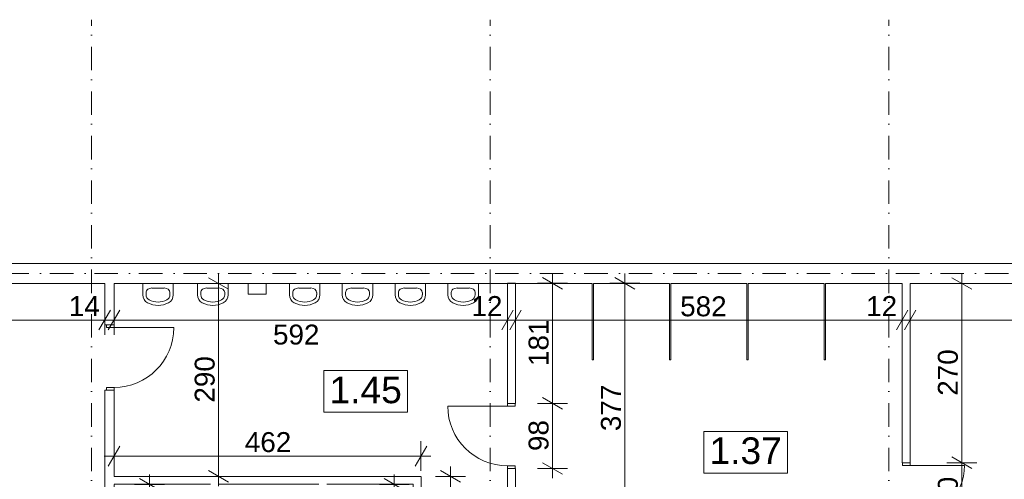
# Model space of a CAD drawing. Extents: x -283435 to 14216, y -77540 to 30522.
# Tile 97 of 177: x -129287 to -114463, y -63759 to -56843. Entities that reach past the tile are written whole.
import ezdxf

# ---------------------------------------------------------------- set-up
doc = ezdxf.new("R2010")
doc.units = 0
doc.header["$MEASUREMENT"] = 0
doc.linetypes.add('Kropki i Kreski', pattern=[670.277762, 352.777767, -176.388884, 0, -141.111112])
for name, color, linetype in [('Drzwi ArchiCAD', 7, 'Continuous'), ('SANITARNE', 7, 'Continuous'), ('WYMIARY', 7, 'Continuous'), ('ŚCIANY', 7, 'Continuous')]:
    doc.layers.add(name, color=color, linetype=linetype)
for name, color, linetype, lineweight in [('Drzwi ArchiCAD_Nr_Pióra__3', 3, 'Continuous', 18), ('Drzwi ArchiCAD_Nr_Pióra__7', 7, 'Continuous', 18), ('OPISY_Nr_Pióra__65', 65, 'Continuous', 18), ('OPISY_Nr_Pióra__86', 86, 'Continuous', 18), ('OSIE_Nr_Pióra__5', 5, 'Continuous', 18), ('OSIE_Nr_Pióra__7', 7, 'Continuous', 18), ('SANITARNE_Nr_Pióra__6', 6, 'Continuous', 9), ('WYMIARY_Nr_Pióra__4', 4, 'Continuous', 18), ('WYMIARY_Nr_Pióra__5', 5, 'Continuous', 18), ('ŚCIANY_Nr_Pióra__7', 7, 'Continuous', 18)]:
    doc.layers.add(name, color=color, linetype=linetype, lineweight=lineweight)
doc.styles.add('GENERATED_STYLE_1', font='arial.ttf')
doc.styles.add('GENERATED_STYLE_2', font='txt')
doc.dimstyles.new('GENERATED_STYLE__1', dxfattribs={"dimtxt": 300, "dimasz": 228, "dimexe": 0.18, "dimexo": 0, "dimgap": 0.09, "dimtad": 1, "dimdec": 0, "dimlfac": 0.1, "dimzin": 0, "dimdsep": 46, "dimtxsty": 'GENERATED_STYLE_2', "dimblk": 'ARROWHEAD_2', "dimblk1": 'ARROWHEAD_2', "dimblk2": 'ARROWHEAD_2', "dimcen": 0.09, "dimclrd": 256, "dimclre": 256, "dimclrt": 256, "dimazin": 0, "dimtfac": 1, "dimtdec": 4, "dimtmove": 0, "dimatfit": 3, "dimfxl": 1, "dimtolj": 1, "dimtzin": 0, "dimarcsym": 0})
doc.dimstyles.new('GENERATED_STYLE__2', dxfattribs={"dimtxt": 300, "dimasz": 228, "dimexe": 0.18, "dimexo": 0, "dimgap": 0.09, "dimtad": 1, "dimtih": 1, "dimtoh": 1, "dimdec": 0, "dimlfac": 0.1, "dimzin": 0, "dimdsep": 46, "dimtxsty": 'GENERATED_STYLE_2', "dimblk": 'ARROWHEAD_2', "dimblk1": 'ARROWHEAD_2', "dimblk2": 'ARROWHEAD_2', "dimcen": 0.09, "dimclrd": 256, "dimclre": 256, "dimclrt": 256, "dimazin": 0, "dimtfac": 1, "dimtdec": 4, "dimtmove": 0, "dimatfit": 3, "dimfxl": 1, "dimtolj": 1, "dimtzin": 0, "dimarcsym": 0})
doc.dimstyles.new('GENERATED_STYLE__3', dxfattribs={"dimtxt": 300, "dimasz": 228, "dimexe": 0.18, "dimexo": 0, "dimgap": 0.09, "dimtad": 1, "dimtih": 1, "dimtoh": 1, "dimdec": 0, "dimlfac": 0.1, "dimzin": 0, "dimdsep": 46, "dimtxsty": 'GENERATED_STYLE_2', "dimblk": 'ARROWHEAD_2', "dimblk1": 'ARROWHEAD_2', "dimblk2": 'ARROWHEAD_2', "dimcen": 0.09, "dimclrd": 256, "dimclre": 256, "dimclrt": 256, "dimazin": 0, "dimtfac": 1, "dimtdec": 4, "dimtmove": 2, "dimatfit": 3, "dimfxl": 1, "dimtolj": 1, "dimtzin": 0, "dimarcsym": 0})
doc.dimstyles.new('GENERATED_STYLE__4', dxfattribs={"dimtxt": 300, "dimasz": 228, "dimexe": 0.18, "dimexo": 0, "dimgap": 0.09, "dimtad": 1, "dimdec": 0, "dimlfac": 0.1, "dimzin": 0, "dimdsep": 46, "dimtxsty": 'GENERATED_STYLE_2', "dimblk": 'ARROWHEAD_2', "dimblk1": 'ARROWHEAD_2', "dimblk2": 'ARROWHEAD_2', "dimcen": 0.09, "dimclrd": 256, "dimclre": 256, "dimclrt": 256, "dimazin": 0, "dimtfac": 1, "dimtdec": 4, "dimtmove": 2, "dimatfit": 3, "dimfxl": 1, "dimtolj": 1, "dimtzin": 0, "dimarcsym": 0})

# ---------------------------------------------------------------- blocks, each defined once
blk = doc.blocks.new('D1 Drzwi proste 12_65')
at = {"layer": 'Drzwi ArchiCAD_Nr_Pióra__3', "linetype": 'Continuous'}
for p, q in [((410, 0), (410, 820)), ((-410, 0), (-450, 0)), ((-450, 0), (-450, -115)), ((-410, -115), (-410, 0)), ((450, 0), (410, 0)), ((410, 0), (410, -115)), ((450, -115), (450, 0)), ((-450, -115), (-410, -115)), ((410, -115), (450, -115))]:
    blk.add_line(p, q, dxfattribs=at)
blk.add_arc((410, 0), 820, 90, 180, dxfattribs=at)
at = {"layer": 'Drzwi ArchiCAD_Nr_Pióra__7', "linetype": 'Continuous'}
for p, q in [((-450, 0), (-450, -115)), ((450, 0), (450, -115))]:
    blk.add_line(p, q, dxfattribs=at)
blk = doc.blocks.new('Ściana_213', base_point=(-115881, -60663))
at = {"layer": 'ŚCIANY_Nr_Pióra__7', "linetype": 'Continuous'}
for p, q in [((-116001, -60813), (-116001, -63509)), ((-115881, -63509), (-115881, -60813)), ((-115996, -63509), (-116001, -63509)), ((-115881, -63509), (-115996, -63509)), ((-115996, -64409), (-116001, -64409)), ((-116001, -64409), (-116001, -66476)), ((-115881, -64409), (-115996, -64409)), ((-115881, -66596), (-115881, -64409))]:
    blk.add_line(p, q, dxfattribs=at)
at = {"layer": 'Drzwi ArchiCAD', "linetype": 'Continuous', "xscale": -1, "rotation": 270}
blk.add_blockref('D1 Drzwi proste 12_65', (-115881, -63959), dxfattribs=at)
blk = doc.blocks.new('D1 Drzwi proste 12_67')
at = {"layer": 'Drzwi ArchiCAD_Nr_Pióra__3', "linetype": 'Continuous'}
for p, q in [((450, 0), (450, 900)), ((-450, 0), (-490, 0)), ((-490, 0), (-490, -115)), ((-450, -115), (-450, 0)), ((490, 0), (450, 0)), ((450, 0), (450, -115)), ((490, -115), (490, 0)), ((-490, -115), (-450, -115)), ((450, -115), (490, -115))]:
    blk.add_line(p, q, dxfattribs=at)
blk.add_arc((450, 0), 900, 90, 180, dxfattribs=at)
at = {"layer": 'Drzwi ArchiCAD_Nr_Pióra__7', "linetype": 'Continuous'}
for p, q in [((-490, 0), (-490, -115)), ((490, 0), (490, -115))]:
    blk.add_line(p, q, dxfattribs=at)
blk = doc.blocks.new('Ściana_215', base_point=(-121943, -66596))
at = {"layer": 'ŚCIANY_Nr_Pióra__7', "linetype": 'Continuous'}
for p, q in [((-121823, -60809), (-121943, -60809)), ((-121943, -60809), (-121943, -62616)), ((-121823, -62616), (-121823, -60809)), ((-121943, -62616), (-121828, -62616)), ((-121828, -62616), (-121823, -62616)), ((-121943, -63596), (-121828, -63596)), ((-121943, -63596), (-121943, -64728)), ((-121828, -63596), (-121823, -63596)), ((-121823, -64575), (-121823, -63596)), ((-121823, -66476), (-121823, -64715)), ((-121943, -64848), (-121943, -66596))]:
    blk.add_line(p, q, dxfattribs=at)
at = {"layer": 'Drzwi ArchiCAD', "linetype": 'Continuous', "rotation": 90}
blk.add_blockref('D1 Drzwi proste 12_67', (-121943, -63106), dxfattribs=at)
blk = doc.blocks.new('D1 Drzwi proste 12_71')
at = {"layer": 'Drzwi ArchiCAD_Nr_Pióra__3', "linetype": 'Continuous'}
for p, q in [((450, 0), (450, 900)), ((-450, 0), (-490, 0)), ((-490, 0), (-490, -115)), ((-450, -115), (-450, 0)), ((490, 0), (450, 0)), ((450, 0), (450, -115)), ((490, -115), (490, 0)), ((-490, -115), (-450, -115)), ((450, -115), (490, -115))]:
    blk.add_line(p, q, dxfattribs=at)
blk.add_arc((450, 0), 900, 90, 180, dxfattribs=at)
at = {"layer": 'Drzwi ArchiCAD_Nr_Pióra__7', "linetype": 'Continuous'}
for p, q in [((-490, 0), (-490, -115)), ((490, 0), (490, -115))]:
    blk.add_line(p, q, dxfattribs=at)
blk = doc.blocks.new('D1 Drzwi proste 12_72')
at = {"layer": 'Drzwi ArchiCAD_Nr_Pióra__3', "linetype": 'Continuous'}
for p, q in [((450, 0), (450, 900)), ((-450, 0), (-490, 0)), ((-490, 0), (-490, -115)), ((-450, -115), (-450, 0)), ((490, 0), (450, 0)), ((450, 0), (450, -115)), ((490, -115), (490, 0)), ((-490, -115), (-450, -115)), ((450, -115), (490, -115))]:
    blk.add_line(p, q, dxfattribs=at)
blk.add_arc((450, 0), 900, 90, 180, dxfattribs=at)
at = {"layer": 'Drzwi ArchiCAD_Nr_Pióra__7', "linetype": 'Continuous'}
for p, q in [((-490, 0), (-490, -115)), ((490, 0), (490, -115))]:
    blk.add_line(p, q, dxfattribs=at)
blk = doc.blocks.new('Ściana_221', base_point=(-127866, -60663))
at = {"layer": 'ŚCIANY_Nr_Pióra__7', "linetype": 'Continuous'}
for p, q in [((-128006, -60813), (-128006, -61437)), ((-127866, -61437), (-127866, -60813)), ((-127981, -61437), (-128006, -61437)), ((-127866, -61437), (-127981, -61437)), ((-127981, -62417), (-128006, -62417)), ((-128006, -62417), (-128006, -67089)), ((-127866, -62417), (-127981, -62417)), ((-127866, -63715), (-127866, -62417)), ((-127866, -64827), (-127866, -63835)), ((-127866, -66476), (-127866, -64947)), ((-127866, -67089), (-127866, -66596)), ((-127981, -67089), (-128006, -67089)), ((-127866, -67089), (-127981, -67089)), ((-127981, -68069), (-128006, -68069)), ((-128006, -68069), (-128006, -72956)), ((-127866, -68069), (-127981, -68069)), ((-127866, -69090), (-127866, -68069)), ((-127866, -72956), (-127866, -69210))]:
    blk.add_line(p, q, dxfattribs=at)
at = {"layer": 'Drzwi ArchiCAD', "linetype": 'Continuous', "xscale": -1, "rotation": 270}
blk.add_blockref('D1 Drzwi proste 12_72', (-127866, -61927), dxfattribs=at)
at = {"layer": 'Drzwi ArchiCAD', "linetype": 'Continuous', "rotation": 270}
blk.add_blockref('D1 Drzwi proste 12_71', (-127866, -67579), dxfattribs=at)
blk = doc.blocks.new('Ściana_222', base_point=(-127866, -63715))
at = {"layer": 'ŚCIANY_Nr_Pióra__7', "linetype": 'Continuous'}
for p, q in [((-123245, -63715), (-127866, -63715)), ((-127866, -63835), (-126412, -63835)), ((-126292, -63835), (-124781, -63835)), ((-124661, -63835), (-123365, -63835))]:
    blk.add_line(p, q, dxfattribs=at)
blk = doc.blocks.new('Ściana_223', base_point=(-123245, -63715))
at = {"layer": 'ŚCIANY_Nr_Pióra__7', "linetype": 'Continuous'}
for p, q in [((-123245, -64728), (-123245, -63715)), ((-123365, -63835), (-123365, -64827)), ((-123245, -66726), (-123245, -64848)), ((-123365, -64947), (-123365, -66476))]:
    blk.add_line(p, q, dxfattribs=at)
blk = doc.blocks.new('Ściana_446', base_point=(-183855, -60663))
at = {"layer": 'ŚCIANY_Nr_Pióra__7', "linetype": 'Continuous'}
for p, q in [((-110414, -60513), (-183685, -60513)), ((-139896, -60813), (-128006, -60813)), ((-127866, -60813), (-120668, -60813)), ((-120648, -60813), (-119504, -60813)), ((-119484, -60813), (-118339, -60813)), ((-118319, -60813), (-117175, -60813)), ((-117155, -60813), (-116001, -60813)), ((-115881, -60813), (-110414, -60813))]:
    blk.add_line(p, q, dxfattribs=at)
blk = doc.blocks.new('Ściana_495', base_point=(-125846, -60813))
at = {"layer": 'ŚCIANY_Nr_Pióra__7', "linetype": 'Continuous'}
for p, q in [((-125576, -60813), (-125846, -60813)), ((-125846, -60813), (-125846, -60973)), ((-125576, -60973), (-125576, -60813)), ((-125846, -60973), (-125576, -60973))]:
    blk.add_line(p, q, dxfattribs=at)
blk = doc.blocks.new('Ściana_496', base_point=(-120658, -60663))
at = {"layer": 'ŚCIANY_Nr_Pióra__7', "linetype": 'Continuous'}
for p, q in [((-120668, -60813), (-120668, -61963)), ((-120648, -61963), (-120648, -60813)), ((-120668, -61963), (-120648, -61963))]:
    blk.add_line(p, q, dxfattribs=at)
blk = doc.blocks.new('Ściana_497', base_point=(-119494, -60663))
at = {"layer": 'ŚCIANY_Nr_Pióra__7', "linetype": 'Continuous'}
for p, q in [((-119504, -60813), (-119504, -61963)), ((-119484, -61963), (-119484, -60813)), ((-119504, -61963), (-119484, -61963))]:
    blk.add_line(p, q, dxfattribs=at)
blk = doc.blocks.new('Ściana_498', base_point=(-118329, -60663))
at = {"layer": 'ŚCIANY_Nr_Pióra__7', "linetype": 'Continuous'}
for p, q in [((-118339, -60813), (-118339, -61963)), ((-118319, -61963), (-118319, -60813)), ((-118339, -61963), (-118319, -61963))]:
    blk.add_line(p, q, dxfattribs=at)
blk = doc.blocks.new('Ściana_499', base_point=(-117165, -60663))
at = {"layer": 'ŚCIANY_Nr_Pióra__7', "linetype": 'Continuous'}
for p, q in [((-117175, -60813), (-117175, -61963)), ((-117155, -61963), (-117155, -60813)), ((-117175, -61963), (-117155, -61963))]:
    blk.add_line(p, q, dxfattribs=at)
blk = doc.blocks.new('Umywalka 01 12_2')
at = {"layer": 'SANITARNE_Nr_Pióra__6', "linetype": 'Continuous'}
for p, q in [((-230, 0), (-230, -168)), ((230, 0), (-230, 0)), ((230, 0), (230, -168)), ((-180, -134), (-180, -168)), ((-91, -68), (-91, -68)), ((91, -68), (-91, -68)), ((180, -134), (180, -168))]:
    blk.add_line(p, q, dxfattribs=at)
for centre, radius, start, end in [((-91, -168), 139, 180, 241.5254), ((-91, -168), 88.9, 180, 241.5254), ((0, 0), 330, 241.5254, 298.4746), ((0, 0), 280, 241.5254, 298.4746), ((91, -168), 88.9, 298.4746, 0), ((91, -168), 139, 298.4746, 0)]:
    blk.add_arc(centre, radius, start, end, dxfattribs=at)
for centre, major_axis, start_param, end_param in [((-91, -134), (88.9, 0), 1.570796, 3.141593), ((91, -134), (-88.9, 0), 3.141593, 4.712389)]:
    blk.add_ellipse(centre, major_axis=major_axis, ratio=0.750558, start_param=start_param, end_param=end_param, dxfattribs=at)
blk = doc.blocks.new('*D2113')
at = {"layer": 'WYMIARY_Nr_Pióra__4', "linetype": 'Continuous', "transparency": 16777216}
for p, q in [((-139810, -61212), (-139983, -61512)), ((-139896, -61587), (-139896, -61137)), ((-127920, -61212), (-128093, -61512)), ((-128006, -61587), (-128006, -61137)), ((-139896, -61362), (-128006, -61362))]:
    blk.add_line(p, q, dxfattribs=at)
at = {"layer": 'WYMIARY_Nr_Pióra__5', "transparency": 16777216, "char_height": 300, "attachment_point": 1, "style": 'GENERATED_STYLE_1'}
for s, insert in [('{1\xa0189}', (-135421, -61002)), ('{14}', (-128548, -61002))]:
    blk.add_mtext(s, dxfattribs=dict(at, insert=insert))
blk = doc.blocks.new('ARROWHEAD_2')
at = {"linetype": 'Continuous'}
for p, q in [((-0.378, -0.655), (0.378, 0.655)), ((0, 0), (-1, 0))]:
    blk.add_line(p, q, dxfattribs=at)
blk = doc.blocks.new('*D2114')
at = {"layer": 'WYMIARY_Nr_Pióra__4', "linetype": 'Continuous', "transparency": 16777216}
for p, q in [((-127920, -61212), (-128093, -61512)), ((-128006, -61587), (-128006, -61137)), ((-127780, -61212), (-127953, -61512)), ((-127866, -61587), (-127866, -61137)), ((-128006, -61362), (-127866, -61362))]:
    blk.add_line(p, q, dxfattribs=at)
blk = doc.blocks.new('*D2115')
at = {"layer": 'WYMIARY_Nr_Pióra__4', "linetype": 'Continuous', "transparency": 16777216}
for p, q in [((-127780, -61212), (-127953, -61512)), ((-127866, -61587), (-127866, -61137)), ((-121856, -61212), (-122029, -61512)), ((-121943, -61587), (-121943, -61137)), ((-127866, -61362), (-121943, -61362))]:
    blk.add_line(p, q, dxfattribs=at)
at = {"layer": 'WYMIARY_Nr_Pióra__5', "transparency": 16777216, "char_height": 300, "attachment_point": 1, "style": 'GENERATED_STYLE_1'}
for s, insert in [('{12}', (-122485, -61002)), ('{592}', (-125473, -61431))]:
    blk.add_mtext(s, dxfattribs=dict(at, insert=insert))
blk = doc.blocks.new('*D2116')
at = {"layer": 'WYMIARY_Nr_Pióra__4', "linetype": 'Continuous', "transparency": 16777216}
for p, q in [((-121856, -61212), (-122029, -61512)), ((-121943, -61587), (-121943, -61137)), ((-121736, -61212), (-121909, -61512)), ((-121823, -61587), (-121823, -61137)), ((-121943, -61362), (-121823, -61362))]:
    blk.add_line(p, q, dxfattribs=at)
blk = doc.blocks.new('*D2117')
at = {"layer": 'WYMIARY_Nr_Pióra__4', "linetype": 'Continuous', "transparency": 16777216}
for p, q in [((-121736, -61212), (-121909, -61512)), ((-121823, -61587), (-121823, -61137)), ((-115914, -61212), (-116087, -61512)), ((-116001, -61587), (-116001, -61137)), ((-121823, -61362), (-116001, -61362))]:
    blk.add_line(p, q, dxfattribs=at)
at = {"layer": 'WYMIARY_Nr_Pióra__5', "transparency": 16777216, "char_height": 300, "attachment_point": 1, "style": 'GENERATED_STYLE_1'}
for s, insert in [('{582}', (-119343, -61006)), ('{12}', (-116543, -61002))]:
    blk.add_mtext(s, dxfattribs=dict(at, insert=insert))
blk = doc.blocks.new('*D2118')
at = {"layer": 'WYMIARY_Nr_Pióra__4', "linetype": 'Continuous', "transparency": 16777216}
for p, q in [((-115914, -61212), (-116087, -61512)), ((-116001, -61587), (-116001, -61137)), ((-115794, -61212), (-115967, -61512)), ((-115881, -61587), (-115881, -61137)), ((-116001, -61362), (-115881, -61362))]:
    blk.add_line(p, q, dxfattribs=at)
blk = doc.blocks.new('*D2119')
at = {"layer": 'WYMIARY_Nr_Pióra__4', "linetype": 'Continuous', "transparency": 16777216}
for p, q in [((-115794, -61212), (-115967, -61512)), ((-115881, -61587), (-115881, -61137)), ((-103851, -61512), (-103678, -61212)), ((-103764, -61587), (-103764, -61137)), ((-115881, -61362), (-103764, -61362)), ((-103764, -61362), (-103618, -61362))]:
    blk.add_line(p, q, dxfattribs=at)
at = {"layer": 'WYMIARY_Nr_Pióra__5', "transparency": 16777216, "insert": (-111574, -61002), "char_height": 300, "attachment_point": 1, "style": 'GENERATED_STYLE_1'}
blk.add_mtext('{1\xa0212}', dxfattribs=at)
blk = doc.blocks.new('*D2125')
at = {"layer": 'WYMIARY_Nr_Pióra__4', "linetype": 'Continuous', "transparency": 16777216}
for p, q in [((-115253, -63422), (-114953, -63596)), ((-114878, -63509), (-115328, -63509)), ((-115103, -64409), (-115103, -63509)), ((-115253, -64322), (-114953, -64496)), ((-114878, -64409), (-115328, -64409))]:
    blk.add_line(p, q, dxfattribs=at)
at = {"layer": 'WYMIARY_Nr_Pióra__5', "transparency": 16777216, "insert": (-115463, -64187), "char_height": 300, "attachment_point": 1, "rotation": 90, "style": 'GENERATED_STYLE_1'}
blk.add_mtext('{90}', dxfattribs=at)
blk = doc.blocks.new('*D2126')
at = {"layer": 'WYMIARY_Nr_Pióra__4', "linetype": 'Continuous', "transparency": 16777216}
for p, q in [((-114953, -60900), (-115253, -60726)), ((-115103, -60813), (-115103, -60666)), ((-114878, -60813), (-115328, -60813)), ((-115103, -63509), (-115103, -60813)), ((-115253, -63422), (-114953, -63596)), ((-114878, -63509), (-115328, -63509))]:
    blk.add_line(p, q, dxfattribs=at)
at = {"layer": 'WYMIARY_Nr_Pióra__5', "transparency": 16777216, "insert": (-115463, -62502), "char_height": 300, "attachment_point": 1, "rotation": 90, "style": 'GENERATED_STYLE_1'}
blk.add_mtext('{270}', dxfattribs=at)
blk = doc.blocks.new('*D2127')
at = {"layer": 'WYMIARY_Nr_Pióra__4', "linetype": 'Continuous', "transparency": 16777216}
for p, q in [((-121415, -62530), (-121115, -62703)), ((-121040, -62616), (-121490, -62616)), ((-121265, -63596), (-121265, -62616)), ((-121415, -63510), (-121115, -63683)), ((-121040, -63596), (-121490, -63596)), ((-121265, -63743), (-121265, -63596))]:
    blk.add_line(p, q, dxfattribs=at)
at = {"layer": 'WYMIARY_Nr_Pióra__5', "transparency": 16777216, "insert": (-121625, -63334), "char_height": 300, "attachment_point": 1, "rotation": 90, "style": 'GENERATED_STYLE_1'}
blk.add_mtext('{98}', dxfattribs=at)
blk = doc.blocks.new('*D2128')
at = {"layer": 'WYMIARY_Nr_Pióra__4', "linetype": 'Continuous', "transparency": 16777216}
for p, q in [((-121115, -60896), (-121415, -60723)), ((-121265, -60809), (-121265, -60663)), ((-121040, -60809), (-121490, -60809)), ((-121265, -62616), (-121265, -60809)), ((-121415, -62530), (-121115, -62703)), ((-121040, -62616), (-121490, -62616))]:
    blk.add_line(p, q, dxfattribs=at)
at = {"layer": 'WYMIARY_Nr_Pióra__5', "transparency": 16777216, "insert": (-121625, -62054), "char_height": 300, "attachment_point": 1, "rotation": 90, "style": 'GENERATED_STYLE_1'}
blk.add_mtext('{181}', dxfattribs=at)
blk = doc.blocks.new('*D2131')
at = {"layer": 'WYMIARY_Nr_Pióra__4', "linetype": 'Continuous', "transparency": 16777216}
for p, q in [((-120026, -60896), (-120326, -60723)), ((-120176, -60809), (-120176, -60663)), ((-119951, -60809), (-120401, -60809)), ((-120176, -64575), (-120176, -60809)), ((-119951, -64575), (-120401, -64575)), ((-120326, -64488), (-120026, -64662))]:
    blk.add_line(p, q, dxfattribs=at)
at = {"layer": 'WYMIARY_Nr_Pióra__5', "transparency": 16777216, "char_height": 300, "attachment_point": 1, "rotation": 90, "style": 'GENERATED_STYLE_1'}
for s, insert in [('{377}', (-120536, -63034)), ('{14}', (-120536, -64575))]:
    blk.add_mtext(s, dxfattribs=dict(at, insert=insert))
blk = doc.blocks.new('*D2148')
at = {"layer": 'WYMIARY_Nr_Pióra__4', "linetype": 'Continuous', "transparency": 16777216}
for p, q in [((-126142, -60900), (-126442, -60726)), ((-126292, -60813), (-126292, -60666)), ((-126067, -60813), (-126517, -60813)), ((-126292, -63715), (-126292, -60813)), ((-126067, -63715), (-126517, -63715)), ((-126442, -63628), (-126142, -63801)), ((-126292, -63861), (-126292, -63715))]:
    blk.add_line(p, q, dxfattribs=at)
at = {"layer": 'WYMIARY_Nr_Pióra__5', "transparency": 16777216, "insert": (-126652, -62605), "char_height": 300, "attachment_point": 1, "rotation": 90, "style": 'GENERATED_STYLE_1'}
blk.add_mtext('{290}', dxfattribs=at)
blk = doc.blocks.new('*D2149')
at = {"layer": 'WYMIARY_Nr_Pióra__4', "linetype": 'Continuous', "transparency": 16777216}
for p, q in [((-122801, -63715), (-122801, -63568)), ((-122576, -63715), (-123026, -63715)), ((-122651, -63801), (-122951, -63628)), ((-122801, -64728), (-122801, -63715)), ((-122576, -64728), (-123026, -64728)), ((-122951, -64642), (-122651, -64815)), ((-122801, -64875), (-122801, -64728))]:
    blk.add_line(p, q, dxfattribs=at)
at = {"layer": 'WYMIARY_Nr_Pióra__5', "transparency": 16777216, "insert": (-123161, -64563), "char_height": 300, "attachment_point": 1, "rotation": 90, "style": 'GENERATED_STYLE_1'}
blk.add_mtext('{101}', dxfattribs=at)
blk = doc.blocks.new('*D2152')
at = {"layer": 'WYMIARY_Nr_Pióra__4', "linetype": 'Continuous', "transparency": 16777216}
for p, q in [((-123647, -63835), (-123647, -63688)), ((-123422, -63835), (-123872, -63835)), ((-123497, -63921), (-123797, -63748)), ((-123647, -64827), (-123647, -63835)), ((-123797, -64741), (-123497, -64914)), ((-123422, -64827), (-123872, -64827))]:
    blk.add_line(p, q, dxfattribs=at)
at = {"layer": 'WYMIARY_Nr_Pióra__5', "transparency": 16777216, "insert": (-123665, -64322), "char_height": 300, "attachment_point": 1, "rotation": 90, "style": 'GENERATED_STYLE_1'}
blk.add_mtext('{99}', dxfattribs=at)
blk = doc.blocks.new('*D2164')
at = {"layer": 'WYMIARY_Nr_Pióra__4', "linetype": 'Continuous', "transparency": 16777216}
for p, q in [((-127331, -63835), (-127331, -63688)), ((-127106, -63835), (-127556, -63835)), ((-127181, -63921), (-127481, -63748)), ((-127331, -64827), (-127331, -63835)), ((-127481, -64741), (-127181, -64914)), ((-127106, -64827), (-127556, -64827))]:
    blk.add_line(p, q, dxfattribs=at)
at = {"layer": 'WYMIARY_Nr_Pióra__5', "transparency": 16777216, "insert": (-127691, -64702), "char_height": 300, "attachment_point": 1, "rotation": 90, "style": 'GENERATED_STYLE_1'}
blk.add_mtext('{99}', dxfattribs=at)
blk = doc.blocks.new('*D2165')
at = {"layer": 'WYMIARY_Nr_Pióra__4', "linetype": 'Continuous', "transparency": 16777216}
for p, q in [((-127780, -63259), (-127953, -63559)), ((-127866, -63634), (-127866, -63184)), ((-123331, -63559), (-123158, -63259)), ((-123245, -63634), (-123245, -63184)), ((-128013, -63409), (-127866, -63409)), ((-127866, -63409), (-123245, -63409)), ((-123245, -63409), (-123098, -63409))]:
    blk.add_line(p, q, dxfattribs=at)
at = {"layer": 'WYMIARY_Nr_Pióra__5', "transparency": 16777216, "insert": (-125897, -63049), "char_height": 300, "attachment_point": 1, "style": 'GENERATED_STYLE_1'}
blk.add_mtext('{462}', dxfattribs=at)

msp = doc.modelspace()

# ---------------------------------------------------------------- linework, layer by layer
at = {"layer": 'OPISY_Nr_Pióra__65', "linetype": 'Continuous', "flags": 128}
for points in [[(-124706.8, -62122.4), (-123447.9, -62122.4), (-123447.9, -62751), (-124706.8, -62751)], [(-118985.8, -63037.4), (-117726.9, -63037.4), (-117726.9, -63665.9), (-118985.8, -63665.9)]]:
    msp.add_lwpolyline(points, close=True, dxfattribs=at)
at = {"layer": 'OSIE_Nr_Pióra__5', "linetype": 'Kropki i Kreski'}
for p, q in [((-128203.7, -75704.3), (-128203.7, -56842.9)), ((-122203.7, -75704.3), (-122203.7, -56842.9)), ((-116203.7, -75704.3), (-116203.7, -56842.9))]:
    msp.add_line(p, q, dxfattribs=at)
at = {"layer": 'OSIE_Nr_Pióra__7', "linetype": 'Kropki i Kreski'}
msp.add_line((-230728.9, -60663), (11369.3, -60663), dxfattribs=at)

# ---------------------------------------------------------------- block references
at = {"layer": 'SANITARNE', "linetype": 'Continuous'}
for p in [(-127203.9, -60813), (-126379.9, -60813), (-124995.6, -60813), (-124200.2, -60813), (-123404.8, -60813), (-122609.4, -60813)]:
    msp.add_blockref('Umywalka 01 12_2', p, dxfattribs=at)
at = {"layer": 'ŚCIANY'}
for name, p in [('Ściana_446', (-183855.4, -60663)), ('Ściana_221', (-127866.2, -60663)), ('Ściana_495', (-125846.2, -60813)), ('Ściana_215', (-121942.9, -66596.5)), ('Ściana_496', (-120658.4, -60663)), ('Ściana_497', (-119493.9, -60663)), ('Ściana_498', (-118329.5, -60663)), ('Ściana_499', (-117165, -60663)), ('Ściana_213', (-115880.6, -60663)), ('Ściana_222', (-127866.2, -63714.7)), ('Ściana_223', (-123244.8, -63714.7))]:
    msp.add_blockref(name, p, dxfattribs=at)

# ---------------------------------------------------------------- texts
at = {"layer": 'OPISY_Nr_Pióra__86', "linetype": 'Continuous', "char_height": 400, "attachment_point": 2, "style": 'GENERATED_STYLE_1'}
for s, insert in [('{1.45}', (-124077.4, -62213.9)), ('{1.37}', (-118356.4, -63128.8))]:
    msp.add_mtext(s, dxfattribs=dict(at, insert=insert))

# ---------------------------------------------------------------- dimensions: what is measured, and where the dimension line sits
at = {"layer": 'WYMIARY', "linetype": 'Continuous'}
for base, p1, p2, dimstyle, picture, middle in [((-169492.4, -61362.3), (-128006.2, -60813), (-127866.2, -60663), 'GENERATED_STYLE__2', '*D2114', (-128323.3, -61152.3)), ((-169492.4, -61362.3), (-127866.2, -60663), (-121942.9, -60809.4), 'GENERATED_STYLE__3', '*D2115', (-125135.8, -61580.9)), ((-169492.4, -61362.3), (-116000.6, -60813), (-115880.6, -60663), 'GENERATED_STYLE__2', '*D2118', (-116317.7, -61152.3)), ((-169492.4, -61362.3), (-115880.6, -60663), (-103764.3, -60813), 'GENERATED_STYLE__3', '*D2119', (-111060, -61152.3)), ((-169492.4, -61362.3), (-121942.9, -60809.4), (-121822.9, -60809.4), 'GENERATED_STYLE__2', '*D2116', (-122260, -61152.3)), ((-169492.4, -61362.3), (-121822.9, -60809.4), (-116000.6, -60813), 'GENERATED_STYLE__3', '*D2117', (-119005.5, -61156.3)), ((-169492.4, -61362.3), (-139896.4, -60813), (-128006.2, -60813), 'GENERATED_STYLE__3', '*D2113', (-134906.8, -61152.3)), ((-127866.2, -63409.3), (-127866.2, -63714.7), (-123244.8, -63714.7), 'GENERATED_STYLE__2', '*D2165', (-125559.6, -63199.3))]:
    dim = msp.add_linear_dim(base=base, p1=p1, p2=p2, dimstyle=dimstyle, dxfattribs=at)
    dim.commit()
    dim.dimension.update_dxf_attribs({"geometry": picture, "text_midpoint": middle})
for base, p1, p2, dimstyle, picture, middle in [((-126292.1, -63714.7), (-127866.2, -63714.7), (-127866.2, -60813), 'GENERATED_STYLE__1', '*D2148', (-126502.1, -62267.9)), ((-121265.5, -63596.4), (-121822.9, -62616.4), (-121822.9, -60809.4), 'GENERATED_STYLE__1', '*D2128', (-121475.5, -61717)), ((-120176.2, -66476.5), (-121822.9, -64575), (-121822.9, -60809.4), 'GENERATED_STYLE__1', '*D2131', (-120386.2, -62696.3)), ((-115103.3, -66596.5), (-115880.6, -63509), (-115880.6, -60813), 'GENERATED_STYLE__1', '*D2126', (-115313.3, -62165.1)), ((-121265.5, -63596.4), (-121822.9, -63596.4), (-121822.9, -62616.4), 'GENERATED_STYLE__1', '*D2127', (-121475.5, -63109.2)), ((-115103.3, -66596.5), (-115880.6, -64409), (-115880.6, -63509), 'GENERATED_STYLE__1', '*D2125', (-115313.3, -63961.8)), ((-122800.7, -64728.3), (-123244.8, -64728.3), (-123244.8, -63714.7), 'GENERATED_STYLE__1', '*D2149', (-123010.7, -64225.6)), ((-127330.7, -72955.8), (-127866.2, -64827.5), (-127866.2, -63834.7), 'GENERATED_STYLE__4', '*D2164', (-127540.7, -64477)), ((-123647.3, -66476.5), (-123364.8, -64827.5), (-123364.8, -63834.7), 'GENERATED_STYLE__4', '*D2152', (-123514.8, -64097.1))]:
    dim = msp.add_linear_dim(base=base, p1=p1, p2=p2, angle=90, dimstyle=dimstyle, dxfattribs=at)
    dim.commit()
    dim.dimension.update_dxf_attribs({"geometry": picture, "text_midpoint": middle})

doc.saveas('drawing.dxf')
